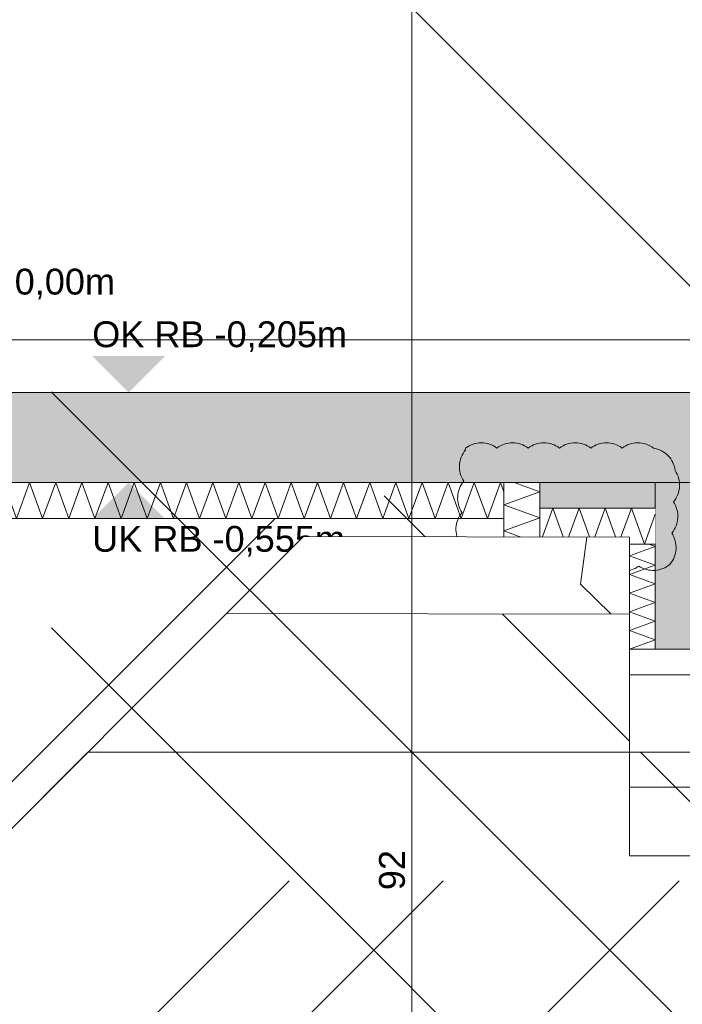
# Model space of a CAD drawing. Header units: metres. Extents: x -3716 to 31, y -1854 to 706.
# Tile 165 of 207: x -663 to -630, y -254 to -206. Entities that reach past the tile are written whole.
import ezdxf

# ---------------------------------------------------------------- set-up
doc = ezdxf.new("R2010")
doc.units = ezdxf.units.M
doc.header["$LTSCALE"] = 1.25
doc.header["$PDMODE"] = 1
doc.header["$PDSIZE"] = -2
doc.linetypes.add('ISO-03 Gestrichelt mit Abstand-3', pattern=[1.524, 0.6096, -0.9144])
doc.layers.get('0').update_dxf_attribs({"lineweight": 25})
for name, color, linetype, lineweight, true_color in [('00 -Bauelemente -Dämmung innen', 7, 'Continuous', 9, 0xff7fe6), ('30 -35 Decken- 0 Decken', 7, 'Continuous', 35, 0x00ee00), ('70 -76 Bemaßung- 2 Allgemein', 7, 'Continuous', 5, 0x6666cc), ('70 -77 Revision- 2 Wolken', 7, 'Continuous', 18, 0x944cff)]:
    doc.layers.add(name, color=color, linetype=linetype, lineweight=lineweight, true_color=true_color)
doc.layers.add('Keine', color=7, linetype='Continuous', lineweight=9)
doc.styles.add('Arial', font='arial.ttf')
doc.dimstyles.new('SIA_DIN1356', dxfattribs={"dimtxt": 1.258608, "dimasz": 2.80603, "dimexe": 2.5, "dimexo": 3.75, "dimgap": 0.625, "dimtad": 1, "dimdec": 3, "dimtxsty": 'Arial', "dimblk": 'VW_SLASH-1', "dimblk1": 'VW_SLASH-1', "dimblk2": 'VW_SLASH-1', "dimcen": 0, "dimdle": 2.5, "dimadec": 3, "dimazin": 0, "dimtfac": 1, "dimtdec": 3, "dimtix": 1, "dimtmove": 0, "dimatfit": 0, "dimldrblk": 'VW_FILLEDARROW-1', "dimfxl": 1, "dimfrac": 2, "dimtolj": 1, "dimarcsym": 0})
pattern_1 = [(-135, (0, 0), (0.883883, -0.883883), [2.12132, -1.414214])]
pattern_2 = [(19.983, (0, 0), (3.0513, -2.96883), [0.19305, -3.66798]), (-13.8697, (0.1815, 0.066), (3.0513, -2.96883), [0.34402, -6.53646]), (-44.215, (0.5155, -0.0165), (-0.57727, -4.2883), [0.21286, -4.0444]), (-97.667, (0.668, -0.165), (-3.62857, -1.31948), [0.21635, -4.11064]), (-160.017, (0.639, -0.3794), (-6.67987, 1.64935), [0.19305, -3.66798]), (166.1303, (0.4577, -0.4453), (-9.73117, 4.61818), [0.34402, -6.53646]), (135.785, (0.1237, -0.363), (0.57727, 4.2883), [0.21286, -4.0444]), (82.333, (-0.029, -0.2145), (3.62857, 1.31948), [0.21635, -4.11064]), (-110.556, (-1.1957, 1.773), (4.232, -2.40967), [0.17615, -4.14553]), (-67.195, (-1.2576, 1.608), (4.232, -2.40967), [0.28547, -6.7182]), (-29.657, (-1.147, 1.345), (5.74945, 1.63685), [0.1985, -4.67145]), (15.891, (-0.9746, 1.2468), (1.51744, 4.04652), [0.24366, -5.73426]), (69.444, (-0.74, 1.3135), (-4.232, 2.40967), [0.17615, -4.14553]), (112.805, (-0.6783, 1.4784), (-1.51744, -4.04652), [0.28547, -6.7182]), (150.343, (-0.789, 1.7415), (-1.51744, -4.0465), [0.1985, -4.67145]), (-164.109, (-0.9614, 1.8398), (-4.232, 2.40967), [0.24366, -5.73426]), (-136.779, (0.742, -1.897), (2.8039, -7.0097), [0.1879, -9.2051]), (-68.199, (0.605, -2.025), (9.6487, -0.5773), [0.151, -7.3987]), (-3.424, (0.6614, -2.166), (6.8448, 6.4325), [0.1933, -9.4726]), (43.221, (0.8544, -2.177), (-2.8039, 7.0097), [0.1879, -9.2051]), (111.801, (0.991, -2.0485), (-9.6487, 0.5773), [0.151, -7.3987]), (176.576, (0.935, -1.908), (-6.8448, -6.4325), [0.1933, -9.4726]), (142.046, (-1.1546, -1.1546), (-0.65974, -4.0409), [0.26147, -4.9679]), (80.727, (-1.3606, -0.994), (-4.7831, -0.82468), [0.20472, -3.8897]), (41.795, (-1.3278, -0.7917), (-4.78312, -0.82468), [0.36503, -6.93556]), (9.782, (-1.0555, -0.5485), (-4.12338, 3.21623), [0.2427, -4.611]), (-37.954, (-0.8165, -0.5072), (0.65974, 4.0409), [0.26147, -4.9679]), (-99.273, (-0.6102, -0.668), (5.44286, 4.8656), [0.40944, -3.68497]), (-170.218, (-0.6763, -1.072), (4.12338, -3.21623), [0.48537, -4.36832])]

# ---------------------------------------------------------------- blocks, each defined once
blk = doc.blocks.new('Gruppe-986')
at = {"color": 255, "linetype": 'Continuous', "lineweight": 5}
blk.add_wipeout([(-28.821, 35.8762), (-26.511, 35.8762), (-26.511, 36.0162), (-29.021, 36.0162)], dxfattribs=at).dxf.layer = '00 -Bauelemente -Dämmung innen'
blk = doc.blocks.new('Gruppe-987')
at = {"layer": '00 -Bauelemente -Dämmung innen', "color": 7, "transparency": 33554687, "flags": 128}
for points in [[(-28.9804, 35.9878), (-28.97, 36.0162), (-28.9526, 35.9683)], [(-26.511, 35.98), (-26.5242, 36.0162), (-26.5751, 35.8762), (-26.6261, 36.0162), (-26.677, 35.8762), (-26.728, 36.0162), (-26.7789, 35.8762), (-26.8299, 36.0162), (-26.8809, 35.8762), (-26.9318, 36.0162), (-26.9828, 35.8762), (-27.0337, 36.0162), (-27.0847, 35.8762), (-27.1356, 36.0162), (-27.1866, 35.8762), (-27.2375, 36.0162), (-27.2885, 35.8762), (-27.3395, 36.0162), (-27.3904, 35.8762), (-27.4414, 36.0162), (-27.4923, 35.8762), (-27.5433, 36.0162), (-27.5942, 35.8762), (-27.6452, 36.0162), (-27.6961, 35.8762), (-27.7471, 36.0162), (-27.7981, 35.8762), (-27.849, 36.0162), (-27.9, 35.8762), (-27.9509, 36.0162), (-28.0019, 35.8762), (-28.0528, 36.0162), (-28.1038, 35.8762), (-28.1548, 36.0162), (-28.2057, 35.8762), (-28.2567, 36.0162), (-28.3076, 35.8762), (-28.3586, 36.0162), (-28.4095, 35.8762), (-28.4605, 36.0162), (-28.5114, 35.8762), (-28.5624, 36.0162), (-28.6134, 35.8762), (-28.6643, 36.0162), (-28.7153, 35.8762), (-28.7662, 36.0162), (-28.8172, 35.8762), (-28.8681, 36.0162), (-28.8992, 35.9309)]]:
    blk.add_lwpolyline(points, dxfattribs=at)
blk = doc.blocks.new('Gruppe-988')
at = {"layer": '00 -Bauelemente -Dämmung innen', "color": 7, "linetype": 'Continuous', "lineweight": 9, "transparency": 33554687}
blk.add_line((-26.511, 36.0162), (-29.021, 36.0162), dxfattribs=at)
blk = doc.blocks.new('Gruppe-989')
at = {"layer": '00 -Bauelemente -Dämmung innen', "color": 7, "linetype": 'Continuous', "lineweight": 9, "transparency": 33554687}
blk.add_line((-28.821, 35.8762), (-26.511, 35.8762), dxfattribs=at)
blk = doc.blocks.new('Gruppe-990')
at = {"layer": '00 -Bauelemente -Dämmung innen', "color": 7, "transparency": 33554687}
for name in ['Gruppe-988', 'Gruppe-989']:
    blk.add_blockref(name, (0, 0), dxfattribs=at)
blk = doc.blocks.new('Gruppe-991')
at = {"layer": '00 -Bauelemente -Dämmung innen', "color": 7}
blk.add_blockref('Gruppe-986', (0, 0), dxfattribs=at)
at = {"layer": '00 -Bauelemente -Dämmung innen', "color": 7, "transparency": 33554687}
for name in ['Gruppe-990', 'Gruppe-987']:
    blk.add_blockref(name, (0, 0), dxfattribs=at)
blk = doc.blocks.new('Gruppe-992')
at = {"layer": '00 -Bauelemente -Dämmung innen', "color": 7, "transparency": 33554687}
blk.add_blockref('Gruppe-991', (0, 0), dxfattribs=at)
at = {"layer": '00 -Bauelemente -Dämmung innen', "color": 0, "flags": 1}
for tag in ['IFC_UUID', 'instanceID', 'prm0_name', 'prm0_type', 'prm0_value', 'prm1_name', 'prm1_type', 'prm1_value', 'prm2_name', 'prm2_type', 'prm2_value', 'prm3_name', 'prm3_type', 'prm3_value', 'prm4_name', 'prm4_type', 'prm4_value', 'prm5_name', 'prm5_type', 'prm5_value', 'prm6_name', 'prm6_type', 'prm6_value']:
    blk.add_attdef(tag, (-29.021, 35.8762), '', height=0.00018, dxfattribs=at)
blk = doc.blocks.new('Gruppe-1033')
at = {"color": 255, "linetype": 'Continuous', "lineweight": 5}
blk.add_wipeout([(-26.021, 35.3662), (-26.021, 35.8757), (-25.921, 35.8757), (-25.921, 35.3662)], dxfattribs=at).dxf.layer = '00 -Bauelemente -Dämmung innen'
blk = doc.blocks.new('Gruppe-1034')
at = {"layer": '00 -Bauelemente -Dämmung innen', "color": 7, "linetype": 'Continuous', "lineweight": 9, "transparency": 33554687, "flags": 128}
blk.add_lwpolyline([(-26.021, 35.3662), (-25.921, 35.4026), (-26.021, 35.439), (-25.921, 35.4754), (-26.021, 35.5118), (-25.921, 35.5482), (-26.021, 35.5846), (-25.921, 35.621), (-26.021, 35.6574), (-25.921, 35.6938), (-26.021, 35.7302), (-25.921, 35.7666), (-26.021, 35.803), (-25.921, 35.8394), (-26.021, 35.8757)], dxfattribs=at)
blk = doc.blocks.new('Gruppe-1035')
at = {"layer": '00 -Bauelemente -Dämmung innen', "color": 7, "linetype": 'Continuous', "lineweight": 9, "transparency": 33554687}
blk.add_line((-25.921, 35.3662), (-26.021, 35.3662), dxfattribs=at)
blk = doc.blocks.new('Gruppe-1036')
at = {"layer": '00 -Bauelemente -Dämmung innen', "color": 7, "linetype": 'Continuous', "lineweight": 9, "transparency": 33554687}
blk.add_line((-26.021, 35.8757), (-25.921, 35.8757), dxfattribs=at)
blk = doc.blocks.new('Gruppe-1037')
at = {"color": 7, "transparency": 33554687}
for name in ['Gruppe-1036', 'Gruppe-1035']:
    blk.add_blockref(name, (0, 0), dxfattribs=at)
blk = doc.blocks.new('Gruppe-1038')
at = {"layer": '00 -Bauelemente -Dämmung innen', "color": 7, "linetype": 'Continuous', "lineweight": 9, "transparency": 33554687}
blk.add_line((-25.921, 35.8757), (-25.921, 35.3662), dxfattribs=at)
blk = doc.blocks.new('Gruppe-1039')
at = {"layer": '00 -Bauelemente -Dämmung innen', "color": 7, "linetype": 'Continuous', "lineweight": 9, "transparency": 33554687}
blk.add_line((-26.021, 35.3662), (-26.021, 35.8757), dxfattribs=at)
blk = doc.blocks.new('Gruppe-1040')
at = {"color": 7, "transparency": 33554687}
for name in ['Gruppe-1039', 'Gruppe-1038']:
    blk.add_blockref(name, (0, 0), dxfattribs=at)
blk = doc.blocks.new('Gruppe-1041')
at = {"layer": '00 -Bauelemente -Dämmung innen', "color": 7}
blk.add_blockref('Gruppe-1033', (0, 0), dxfattribs=at)
at = {"color": 7, "transparency": 33554687}
for name in ['Gruppe-1037', 'Gruppe-1040']:
    blk.add_blockref(name, (0, 0), dxfattribs=at)
at = {"layer": '00 -Bauelemente -Dämmung innen', "color": 7, "transparency": 33554687}
blk.add_blockref('Gruppe-1034', (0, 0), dxfattribs=at)
blk = doc.blocks.new('Gruppe-1042')
at = {"layer": '00 -Bauelemente -Dämmung innen', "color": 7, "transparency": 33554687}
blk.add_blockref('Gruppe-1041', (0, 0), dxfattribs=at)
at = {"layer": '00 -Bauelemente -Dämmung innen', "color": 0, "flags": 1}
for tag in ['IFC_UUID', 'instanceID', 'prm0_name', 'prm0_type', 'prm0_value', 'prm1_name', 'prm1_type', 'prm1_value', 'prm2_name', 'prm2_type', 'prm2_value', 'prm3_name', 'prm3_type', 'prm3_value', 'prm4_name', 'prm4_type', 'prm4_value', 'prm5_name', 'prm5_type', 'prm5_value', 'prm6_name', 'prm6_type', 'prm6_value']:
    blk.add_attdef(tag, (-26.021, 35.3662), '', height=0.00018, dxfattribs=at)
blk = doc.blocks.new('Gruppe-1043')
at = {"color": 255, "linetype": 'Continuous', "lineweight": 5}
blk.add_wipeout([(-26.371, 35.7762), (-25.921, 35.7762), (-25.921, 35.9162), (-26.371, 35.9162)], dxfattribs=at).dxf.layer = '00 -Bauelemente -Dämmung innen'
blk = doc.blocks.new('Gruppe-1044')
at = {"layer": '00 -Bauelemente -Dämmung innen', "color": 7, "transparency": 33554687, "flags": 128}
blk.add_lwpolyline([(-26.371, 35.7762), (-26.32, 35.9162), (-26.2691, 35.7762), (-26.2181, 35.9162), (-26.1672, 35.7762), (-26.1162, 35.9162), (-26.0653, 35.7762), (-26.0143, 35.9162), (-25.9634, 35.7762), (-25.921, 35.8926)], dxfattribs=at)
blk = doc.blocks.new('Gruppe-1045')
at = {"layer": '00 -Bauelemente -Dämmung innen', "color": 7, "linetype": 'Continuous', "lineweight": 9, "transparency": 33554687}
blk.add_line((-25.921, 35.9162), (-26.371, 35.9162), dxfattribs=at)
blk = doc.blocks.new('Gruppe-1046')
at = {"layer": '00 -Bauelemente -Dämmung innen', "color": 7, "linetype": 'Continuous', "lineweight": 9, "transparency": 33554687}
blk.add_line((-26.371, 35.7762), (-25.921, 35.7762), dxfattribs=at)
blk = doc.blocks.new('Gruppe-1047')
at = {"layer": '00 -Bauelemente -Dämmung innen', "color": 7, "transparency": 33554687}
for name in ['Gruppe-1045', 'Gruppe-1046']:
    blk.add_blockref(name, (0, 0), dxfattribs=at)
blk = doc.blocks.new('Gruppe-1048')
at = {"layer": '00 -Bauelemente -Dämmung innen', "color": 7}
blk.add_blockref('Gruppe-1043', (0, 0), dxfattribs=at)
at = {"layer": '00 -Bauelemente -Dämmung innen', "color": 7, "transparency": 33554687}
for name in ['Gruppe-1044', 'Gruppe-1047']:
    blk.add_blockref(name, (0, 0), dxfattribs=at)
blk = doc.blocks.new('Gruppe-1049')
at = {"layer": '00 -Bauelemente -Dämmung innen', "color": 7, "transparency": 33554687}
blk.add_blockref('Gruppe-1048', (0, 0), dxfattribs=at)
at = {"layer": '00 -Bauelemente -Dämmung innen', "color": 0, "flags": 1}
for tag in ['IFC_UUID', 'instanceID', 'prm0_name', 'prm0_type', 'prm0_value', 'prm1_name', 'prm1_type', 'prm1_value', 'prm2_name', 'prm2_type', 'prm2_value', 'prm3_name', 'prm3_type', 'prm3_value', 'prm4_name', 'prm4_type', 'prm4_value', 'prm5_name', 'prm5_type', 'prm5_value', 'prm6_name', 'prm6_type', 'prm6_value']:
    blk.add_attdef(tag, (-26.371, 35.7762), '', height=0.00018, dxfattribs=at)
blk = doc.blocks.new('Gruppe-1050')
at = {"color": 255, "linetype": 'Continuous', "lineweight": 5}
blk.add_wipeout([(-26.371, 35.7762), (-26.371, 36.0162), (-26.511, 36.0162), (-26.511, 35.7762)], dxfattribs=at).dxf.layer = '00 -Bauelemente -Dämmung innen'
blk = doc.blocks.new('Gruppe-1051')
at = {"layer": '00 -Bauelemente -Dämmung innen', "color": 7, "transparency": 33554687, "flags": 128}
blk.add_lwpolyline([(-26.371, 35.7762), (-26.511, 35.8271), (-26.371, 35.8781), (-26.511, 35.9291), (-26.371, 35.98), (-26.4704, 36.0162)], dxfattribs=at)
blk = doc.blocks.new('Gruppe-1052')
at = {"layer": '00 -Bauelemente -Dämmung innen', "color": 7, "linetype": 'Continuous', "lineweight": 9, "transparency": 33554687}
blk.add_line((-26.511, 35.7762), (-26.371, 35.7762), dxfattribs=at)
blk = doc.blocks.new('Gruppe-1053')
at = {"layer": '00 -Bauelemente -Dämmung innen', "color": 7, "linetype": 'Continuous', "lineweight": 9, "transparency": 33554687}
blk.add_line((-26.371, 36.0162), (-26.511, 36.0162), dxfattribs=at)
blk = doc.blocks.new('Gruppe-1054')
at = {"layer": '00 -Bauelemente -Dämmung innen', "color": 7, "transparency": 33554687}
for name in ['Gruppe-1053', 'Gruppe-1052']:
    blk.add_blockref(name, (0, 0), dxfattribs=at)
blk = doc.blocks.new('Gruppe-1055')
at = {"layer": '00 -Bauelemente -Dämmung innen', "color": 7, "linetype": 'Continuous', "lineweight": 9, "transparency": 33554687}
blk.add_line((-26.511, 36.0162), (-26.511, 35.7762), dxfattribs=at)
blk = doc.blocks.new('Gruppe-1056')
at = {"layer": '00 -Bauelemente -Dämmung innen', "color": 7, "linetype": 'Continuous', "lineweight": 9, "transparency": 33554687}
blk.add_line((-26.371, 35.7762), (-26.371, 36.0162), dxfattribs=at)
blk = doc.blocks.new('Gruppe-1057')
at = {"layer": '00 -Bauelemente -Dämmung innen', "color": 7, "transparency": 33554687}
for name in ['Gruppe-1055', 'Gruppe-1056']:
    blk.add_blockref(name, (0, 0), dxfattribs=at)
blk = doc.blocks.new('Gruppe-1058')
at = {"layer": '00 -Bauelemente -Dämmung innen', "color": 7}
blk.add_blockref('Gruppe-1050', (0, 0), dxfattribs=at)
at = {"layer": '00 -Bauelemente -Dämmung innen', "color": 7, "transparency": 33554687}
for name in ['Gruppe-1051', 'Gruppe-1054', 'Gruppe-1057']:
    blk.add_blockref(name, (0, 0), dxfattribs=at)
blk = doc.blocks.new('Gruppe-1059')
at = {"layer": '00 -Bauelemente -Dämmung innen', "color": 7, "transparency": 33554687}
blk.add_blockref('Gruppe-1058', (0, 0), dxfattribs=at)
at = {"layer": '00 -Bauelemente -Dämmung innen', "color": 0, "flags": 1}
for tag in ['IFC_UUID', 'instanceID', 'prm0_name', 'prm0_type', 'prm0_value', 'prm1_name', 'prm1_type', 'prm1_value', 'prm2_name', 'prm2_type', 'prm2_value', 'prm3_name', 'prm3_type', 'prm3_value', 'prm4_name', 'prm4_type', 'prm4_value', 'prm5_name', 'prm5_type', 'prm5_value', 'prm6_name', 'prm6_type', 'prm6_value']:
    blk.add_attdef(tag, (-26.511, 35.7762), '', height=0.00018, dxfattribs=at)
blk = doc.blocks.new('VW_SLASH-1')
at = {"color": 0, "linetype": 'ByBlock', "lineweight": -2, "transparency": 16777216}
blk.add_line((0.8909, 0), (-1, 0), dxfattribs=at)
at = {"color": 0, "lineweight": 20, "transparency": 16777216, "flags": 128}
blk.add_lwpolyline([(0.5001, 0.5001), (-0.5001, -0.5001)], dxfattribs=at)
blk = doc.blocks.new('*D1485')
at = {"layer": '30 -35 Decken- 0 Decken', "color": 0, "linetype": 'Continuous', "lineweight": -2}
for p, q in [((-25.5745, 39.3772), (-25.5745, 42.1833)), ((-25.5745, 34.5612), (-25.5745, 36.5712)), ((-22.0993, 36.5712), (-23.0745, 36.5712)), ((-22.0993, 34.5612), (-23.0745, 34.5612)), ((-25.5745, 31.7552), (-25.5745, 28.9491))]:
    blk.add_line(p, q, dxfattribs=at)
at = {"layer": 'Defpoints', "color": 0}
for p in [(-25.8493, 36.5712), (-25.5745, 36.5712), (-25.8493, 34.5612)]:
    blk.add_point(p, dxfattribs=at)
at = {"layer": '30 -35 Decken- 0 Decken', "color": 0, "lineweight": -2, "xscale": 2.8060302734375, "yscale": 2.8060302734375, "zscale": 2.8060302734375}
for p, rotation in [((-25.5745, 36.5712), 270), ((-25.5745, 34.5612), 90)]:
    blk.add_blockref('VW_SLASH-1', p, dxfattribs=dict(at, rotation=rotation))
at = {"layer": '30 -35 Decken- 0 Decken', "color": 0, "lineweight": 9, "insert": (-25.6599, 35.5662), "char_height": 0.10069, "attachment_point": 5, "rotation": 90, "style": 'Arial'}
blk.add_mtext('\\A1;2,01', dxfattribs=at)
blk = doc.blocks.new('VW_FILLEDARROW-1')
at = {"linetype": 'Continuous', "lineweight": 0, "transparency": 16777216}
blk.add_hatch(color=0, dxfattribs=at).paths.add_polyline_path([(-1.4144, 0.379), (0, 0), (-1.4144, -0.379)])
at = {"color": 0, "lineweight": 5, "transparency": 16777216, "flags": 128}
blk.add_lwpolyline([(-1.4144, 0.379), (0, 0), (-1.4144, -0.379)], close=True, dxfattribs=at)
blk = doc.blocks.new('Gruppe-1106')
at = {"layer": '70 -77 Revision- 2 Wolken', "transparency": 33554687, "flags": 128}
blk.add_lwpolyline([(-26.66, 36.15, -0.162278), (-26.599, 36.1703, -0.162278), (-26.5381, 36.15, -0.162278), (-26.4771, 36.1703, -0.162278), (-26.4162, 36.15, -0.162278), (-26.3552, 36.1703, -0.162278), (-26.2942, 36.15, -0.162278), (-26.2333, 36.1703, -0.162278), (-26.1723, 36.15, -0.162278), (-26.1114, 36.1703, -0.162278), (-26.0504, 36.15, -0.162278), (-25.9894, 36.1703, -0.162278), (-25.9285, 36.15, -0.162278), (-25.8715, 36.1204, -0.162278), (-25.8436, 36.0624, -0.162278), (-25.8267, 36.0004, -0.162278), (-25.8504, 35.9407, -0.162278), (-25.8335, 35.8787, -0.162278), (-25.8571, 35.819, -0.162278), (-25.8402, 35.757, -0.162278), (-25.8639, 35.6972, -0.162278), (-25.9236, 35.6735, -0.162278), (-25.9856, 35.6903, -0.162278), (-26.0466, 35.67, -0.162278), (-26.1075, 35.6903, -0.162278), (-26.1685, 35.67, -0.162278), (-26.2294, 35.6904, -0.162278), (-26.2904, 35.6701, -0.162278), (-26.3514, 35.6904, -0.162278), (-26.4123, 35.6701, -0.162278), (-26.4733, 35.6905, -0.162278), (-26.5342, 35.6702, -0.162278), (-26.5952, 35.6905, -0.162278), (-26.6525, 35.7197, -0.162278), (-26.6808, 35.7774, -0.162278), (-26.6977, 35.8394, -0.162278), (-26.674, 35.8991, -0.162278), (-26.6909, 35.9611, -0.162278), (-26.6672, 36.0208, -0.162278), (-26.6841, 36.0828, -0.162278), (-26.6604, 36.1426, -0.162278), (-26.6614, 36.1464, -0.162278), (-26.66, 36.15)], format="xyb", close=True, dxfattribs=at)
blk = doc.blocks.new('Gruppe-1114')
at = {"color": 255, "linetype": 'Continuous', "lineweight": 9}
for points in [[(-27.291, 35.8062), (-26.021, 35.803), (-26.0218, 35.503), (-27.591, 35.5062)], [(-26.021, 35.2662), (-24.321, 35.2662), (-24.321, 34.9662), (-26.021, 34.9662)]]:
    blk.add_wipeout(points, dxfattribs=at).dxf.layer = '30 -35 Decken- 0 Decken'
at = {"layer": '30 -35 Decken- 0 Decken', "linetype": 'Continuous', "lineweight": 9}
h = blk.add_hatch(dxfattribs=at)
h.set_pattern_fill('Mörtel_Putz sehr fein SRF', style=0, pattern_type=2)
h.set_pattern_definition(pattern_2)
h.paths.add_polyline_path([(-27.291, 35.8062), (-26.021, 35.803), (-26.0218, 35.503), (-27.591, 35.5062)])
h = blk.add_hatch(dxfattribs=at)
h.set_pattern_fill('Mörtel_Putz sehr fein SRF', style=0, pattern_type=2)
h.set_pattern_definition(pattern_2)
h.paths.add_polyline_path([(-26.021, 35.2662), (-24.321, 35.2662), (-24.321, 34.9662), (-26.021, 34.9662)])
at = {"layer": '30 -35 Decken- 0 Decken', "color": 7, "linetype": 'Continuous', "lineweight": 9, "flags": 128}
for points in [[(-27.291, 35.8062), (-26.021, 35.803), (-26.0218, 35.503), (-27.591, 35.5062)], [(-26.021, 35.2662), (-24.321, 35.2662), (-24.321, 34.9662), (-26.021, 34.9662)]]:
    blk.add_lwpolyline(points, close=True, dxfattribs=at)
blk = doc.blocks.new('*D1520')
at = {"layer": '70 -76 Bemaßung- 2 Allgemein', "color": 0, "lineweight": -2}
for p, q in [((-31.557, 33.0612), (-47.66, 33.0612)), ((-50.466, 30.2962), (-50.466, 30.5612)), ((-28.751, 30.2962), (-28.751, 30.5612))]:
    blk.add_line(p, q, dxfattribs=at)
at = {"layer": 'Defpoints', "color": 0}
for p in [(-50.466, 34.0462), (-28.751, 34.0462), (-50.466, 33.0612)]:
    blk.add_point(p, dxfattribs=at)
at = {"layer": '70 -76 Bemaßung- 2 Allgemein', "color": 0, "lineweight": -2, "xscale": 2.8060302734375, "yscale": 2.8060302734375, "zscale": 2.8060302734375, "rotation": 180}
blk.add_blockref('VW_SLASH-1', (-50.466, 33.0612), dxfattribs=at)
at = {"layer": '70 -76 Bemaßung- 2 Allgemein', "color": 0, "lineweight": -2, "xscale": 2.8060302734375, "yscale": 2.8060302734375, "zscale": 2.8060302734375}
blk.add_blockref('VW_SLASH-1', (-28.751, 33.0612), dxfattribs=at)
at = {"layer": '70 -76 Bemaßung- 2 Allgemein', "color": 0, "insert": (-39.6085, 33.1634), "char_height": 0.100689, "attachment_point": 5, "style": 'Arial'}
blk.add_mtext('\\A1;21,71\\S5^ ;', dxfattribs=at)
blk = doc.blocks.new('*D1521')
at = {"layer": '70 -76 Bemaßung- 2 Allgemein', "color": 0, "lineweight": -2}
for p, q in [((-31.557, 33.0612), (-34.3631, 33.0612)), ((-28.151, 33.0612), (-28.751, 33.0612)), ((-25.345, 33.0612), (-22.5389, 33.0612)), ((-28.751, 30.2962), (-28.751, 30.5612)), ((-28.151, 30.2962), (-28.151, 30.5612))]:
    blk.add_line(p, q, dxfattribs=at)
at = {"layer": 'Defpoints', "color": 0}
for p in [(-28.751, 34.0462), (-28.151, 34.0462), (-28.751, 33.0612)]:
    blk.add_point(p, dxfattribs=at)
at = {"layer": '70 -76 Bemaßung- 2 Allgemein', "color": 0, "lineweight": -2, "xscale": 2.8060302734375, "yscale": 2.8060302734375, "zscale": 2.8060302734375}
blk.add_blockref('VW_SLASH-1', (-28.751, 33.0612), dxfattribs=at)
at = {"layer": '70 -76 Bemaßung- 2 Allgemein', "color": 0, "lineweight": -2, "xscale": 2.8060302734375, "yscale": 2.8060302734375, "zscale": 2.8060302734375, "rotation": 180}
blk.add_blockref('VW_SLASH-1', (-28.151, 33.0612), dxfattribs=at)
at = {"layer": '70 -76 Bemaßung- 2 Allgemein', "color": 0, "insert": (-28.451, 33.1376), "char_height": 0.10069, "attachment_point": 5, "style": 'Arial'}
blk.add_mtext('\\A1;60', dxfattribs=at)
blk = doc.blocks.new('*D1522')
at = {"layer": '70 -76 Bemaßung- 2 Allgemein', "color": 0, "lineweight": -2}
for p, q in [((-30.957, 33.0612), (-33.7631, 33.0612)), ((-27.231, 33.0612), (-28.151, 33.0612)), ((-24.425, 33.0612), (-21.6189, 33.0612)), ((-27.231, 31.2162), (-27.231, 30.5612)), ((-28.151, 30.2962), (-28.151, 30.5612))]:
    blk.add_line(p, q, dxfattribs=at)
at = {"layer": 'Defpoints', "color": 0}
for p in [(-27.231, 34.9662), (-28.151, 34.0462), (-28.151, 33.0612)]:
    blk.add_point(p, dxfattribs=at)
at = {"layer": '70 -76 Bemaßung- 2 Allgemein', "color": 0, "lineweight": -2, "xscale": 2.8060302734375, "yscale": 2.8060302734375, "zscale": 2.8060302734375}
blk.add_blockref('VW_SLASH-1', (-28.151, 33.0612), dxfattribs=at)
at = {"layer": '70 -76 Bemaßung- 2 Allgemein', "color": 0, "lineweight": -2, "xscale": 2.8060302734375, "yscale": 2.8060302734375, "zscale": 2.8060302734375, "rotation": 180}
blk.add_blockref('VW_SLASH-1', (-27.231, 33.0612), dxfattribs=at)
at = {"layer": '70 -76 Bemaßung- 2 Allgemein', "color": 0, "insert": (-27.691, 33.1376), "char_height": 0.10069, "attachment_point": 5, "style": 'Arial'}
blk.add_mtext('\\A1;92', dxfattribs=at)
blk = doc.blocks.new('*D1523')
at = {"layer": '70 -76 Bemaßung- 2 Allgemein', "color": 0, "lineweight": -2}
for p, q in [((-8.527, 33.0612), (-24.425, 33.0612)), ((-27.231, 31.2162), (-27.231, 30.5612)), ((-5.721, 31.2162), (-5.721, 30.5612))]:
    blk.add_line(p, q, dxfattribs=at)
at = {"layer": 'Defpoints', "color": 0}
for p in [(-27.231, 34.9662), (-5.721, 34.9662), (-27.231, 33.0612)]:
    blk.add_point(p, dxfattribs=at)
at = {"layer": '70 -76 Bemaßung- 2 Allgemein', "color": 0, "lineweight": -2, "xscale": 2.8060302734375, "yscale": 2.8060302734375, "zscale": 2.8060302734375, "rotation": 180}
blk.add_blockref('VW_SLASH-1', (-27.231, 33.0612), dxfattribs=at)
at = {"layer": '70 -76 Bemaßung- 2 Allgemein', "color": 0, "lineweight": -2, "xscale": 2.8060302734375, "yscale": 2.8060302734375, "zscale": 2.8060302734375}
blk.add_blockref('VW_SLASH-1', (-5.721, 33.0612), dxfattribs=at)
at = {"layer": '70 -76 Bemaßung- 2 Allgemein', "color": 0, "insert": (-16.476, 33.1467), "char_height": 0.10069, "attachment_point": 5, "style": 'Arial'}
blk.add_mtext('\\A1;21,51', dxfattribs=at)
blk = doc.blocks.new('*D1531')
at = {"layer": '70 -76 Bemaßung- 2 Allgemein', "color": 0, "lineweight": -2}
for p, q in [((-26.87, 37.7722), (-26.87, 40.5783)), ((-26.87, 34.0462), (-26.87, 34.9662)), ((-23.481, 34.9662), (-24.37, 34.9662)), ((-24.401, 34.0462), (-24.37, 34.0462)), ((-26.87, 31.2402), (-26.87, 28.4341))]:
    blk.add_line(p, q, dxfattribs=at)
at = {"layer": 'Defpoints', "color": 0}
for p in [(-27.231, 34.9662), (-26.87, 34.9662), (-28.151, 34.0462)]:
    blk.add_point(p, dxfattribs=at)
at = {"layer": '70 -76 Bemaßung- 2 Allgemein', "color": 0, "lineweight": -2, "xscale": 2.8060302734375, "yscale": 2.8060302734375, "zscale": 2.8060302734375}
for p, rotation in [((-26.87, 34.9662), 270), ((-26.87, 34.0462), 90)]:
    blk.add_blockref('VW_SLASH-1', p, dxfattribs=dict(at, rotation=rotation))
at = {"layer": '70 -76 Bemaßung- 2 Allgemein', "color": 0, "insert": (-26.9464, 34.5062), "char_height": 0.10069, "attachment_point": 5, "rotation": 90, "style": 'Arial'}
blk.add_mtext('\\A1;92', dxfattribs=at)
blk = doc.blocks.new('Gruppe-1105')
at = {"layer": '30 -35 Decken- 0 Decken', "color": 7, "insert": (-29.08476524, 36.84871629), "char_height": 0.1006886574, "attachment_point": 1, "line_spacing_factor": 0.970891, "style": 'Arial'}
blk.add_mtext('OK FFB = 0,00m', dxfattribs=at)
at = {"color": 255, "linetype": 'Continuous', "lineweight": 9}
for points in [[(-25.22099996, 36.57119107), (-29.42099996, 36.57119107), (-29.42099996, 36.36619107), (-25.22099996, 36.36619107)], [(-26.02099996, 35.36619107), (-24.32099996, 35.36619107), (-24.32099996, 35.26619107), (-26.02099996, 35.26619107)]]:
    blk.add_wipeout(points, dxfattribs=at).dxf.layer = '30 -35 Decken- 0 Decken'
at = {"layer": '30 -35 Decken- 0 Decken', "linetype": 'Continuous', "lineweight": 9}
h = blk.add_hatch(dxfattribs=at)
h.set_pattern_fill('5_Beton unbewehrt', style=0, pattern_type=2)
h.set_pattern_definition(pattern_1)
h.paths.add_polyline_path([(-26.02099996, 35.36619107), (-24.32099996, 35.36619107), (-24.32099996, 35.26619107), (-26.02099996, 35.26619107)])
at = {"layer": '30 -35 Decken- 0 Decken', "color": 7, "linetype": 'Continuous', "lineweight": 9, "flags": 128}
for points in [[(-25.22099996, 36.57119107), (-29.42099996, 36.57119107), (-29.42099996, 36.36619107), (-25.22099996, 36.36619107)], [(-26.02099996, 35.36619107), (-24.32099996, 35.36619107), (-24.32099996, 35.26619107), (-26.02099996, 35.26619107)]]:
    blk.add_lwpolyline(points, close=True, dxfattribs=at)
at = {"layer": '30 -35 Decken- 0 Decken', "color": 7, "linetype": 'Continuous', "lineweight": 9}
blk.add_solid([(-27.97243573, 36.36619107), (-28.11470006, 36.50845541), (-27.83017139, 36.50845541)], dxfattribs=at)
at = {"layer": '30 -35 Decken- 0 Decken', "color": 7, "insert": (-28.11470006, 36.64371629), "char_height": 0.1006886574, "attachment_point": 1, "line_spacing_factor": 0.970891, "style": 'Arial'}
blk.add_mtext('OK RB -0,205m', dxfattribs=at)
at = {"color": 255, "linetype": 'Continuous', "lineweight": 9}
blk.add_wipeout([(-27.01499491, 35.70619107), (-26.02099996, 35.70619107), (-26.02099996, 35.77619107), (-26.51099996, 35.77619107), (-26.51099996, 35.87619107), (-28.82099996, 35.87619107), (-28.82099996, 34.41619107), (-50.39599996, 34.41619107), (-50.39599996, 36.01619107), (-55.97099996, 36.01619107), (-55.97099996, 35.94619107), (-52.06599996, 35.94619107), (-50.46599996, 34.34619107), (-28.75099996, 34.34619107), (-27.39099996, 35.70619107)], dxfattribs=at).dxf.layer = '30 -35 Decken- 0 Decken'
at = {"layer": '30 -35 Decken- 0 Decken', "linetype": 'Continuous', "lineweight": 9}
h = blk.add_hatch(dxfattribs=at)
h.set_pattern_fill('5_Beton unbewehrt', style=0, pattern_type=2)
h.set_pattern_definition(pattern_1)
h.paths.add_polyline_path([(-27.01499491, 35.70619107), (-26.02099996, 35.70619107), (-26.02099996, 35.77619107), (-26.51099996, 35.77619107), (-26.51099996, 35.87619107), (-28.82099996, 35.87619107), (-28.82099996, 34.41619107), (-50.39599996, 34.41619107), (-50.39599996, 36.01619107), (-55.97099996, 36.01619107), (-55.97099996, 35.94619107), (-52.06599996, 35.94619107), (-50.46599996, 34.34619107), (-28.75099996, 34.34619107), (-27.39099996, 35.70619107)])
at = {"layer": '30 -35 Decken- 0 Decken', "color": 7, "linetype": 'Continuous', "lineweight": 9, "flags": 128}
blk.add_lwpolyline([(-27.01499491, 35.70619107), (-26.02099996, 35.70619107), (-26.02099996, 35.77619107), (-26.51099996, 35.77619107), (-26.51099996, 35.87619107), (-28.82099996, 35.87619107), (-28.82099996, 34.41619107), (-50.39599996, 34.41619107), (-50.39599996, 36.01619107), (-55.97099996, 36.01619107), (-55.97099996, 35.94619107), (-52.06599996, 35.94619107), (-50.46599996, 34.34619107), (-28.75099996, 34.34619107), (-27.39099996, 35.70619107)], close=True, dxfattribs=at)
at = {"layer": '00 -Bauelemente -Dämmung innen', "color": 7}
blk.add_blockref('Gruppe-992', (0, 0), dxfattribs=at)
at = {"color": 255, "linetype": 'Continuous', "lineweight": 9}
blk.add_wipeout([(-167.72099996, 35.36619107), (-167.72099996, 36.01619107), (-165.69599318, 36.01619107), (-165.69599318, 35.91619107), (-164.29599996, 35.91619107), (-164.29599996, 35.07119107), (-164.62599996, 35.07119107), (-164.62599996, 34.07119107), (-161.56599996, 34.07119107), (-161.56599996, 35.07119107), (-161.89599996, 35.07119107), (-161.89599996, 36.11619107), (-160.82099996, 36.11619107), (-160.82099996, 35.36619107), (-159.62099996, 35.36619107), (-159.62099996, 36.11619107), (-153.72099996, 36.11619107), (-153.72099996, 35.36619107), (-151.52099996, 35.36619107), (-151.52099996, 36.11619107), (-146.12099996, 36.11619107), (-146.12099996, 35.36619107), (-143.92099996, 35.36619107), (-143.92099996, 36.11619107), (-138.52099996, 36.11619107), (-138.52099996, 35.36619107), (-136.32099996, 35.36619107), (-136.32099996, 36.11619107), (-130.92099996, 36.11619107), (-130.92099996, 35.36619107), (-128.72099996, 35.36619107), (-128.72099996, 36.11619107), (-123.32099996, 36.11619107), (-123.32099996, 35.36619107), (-121.12099996, 35.36619107), (-121.12099996, 36.11619107), (-115.72099996, 36.11619107), (-115.72099996, 35.36619107), (-113.52099996, 35.36619107), (-113.52099996, 36.11619107), (-108.12099996, 36.11619107), (-108.12099996, 35.36619107), (-105.92099996, 35.36619107), (-105.92099996, 36.11619107), (-101.74599996, 36.11619107), (-101.74599996, 35.07119107), (-102.09599996, 35.07119107), (-102.09599996, 34.07119107), (-98.82099996, 34.07119107), (-98.82099996, 36.11619107), (-94.92099996, 36.11619107), (-94.92099996, 35.36619107), (-93.72099996, 35.36619107), (-93.72099996, 36.11619107), (-92.67099996, 36.11619107), (-92.67099996, 35.36619107), (-89.67099996, 35.36619107), (-89.67099996, 36.11619107), (-84.42099996, 36.11619107), (-84.42099996, 35.36619107), (-80.75599996, 35.36619107), (-80.75599996, 36.11619107), (-76.34599996, 36.11619107), (-76.34599996, 36.01619107), (-75.42099996, 36.01619107), (-75.42099996, 35.36619107), (-73.92099996, 35.36619107), (-73.92099996, 36.01619107), (-68.62099996, 36.01619107), (-68.62099996, 35.36619107), (-64.22099996, 35.36619107), (-64.22099996, 36.01619107), (-60.37099996, 36.01619107), (-60.37099996, 35.36619107), (-55.97099996, 35.36619107), (-55.97099996, 36.01619107), (-50.19599996, 36.01619107), (-50.19599996, 34.55619107), (-29.02099996, 34.55619107), (-29.02099996, 36.01619107), (-26.37099996, 36.01619107), (-26.37099996, 35.91619107), (-25.92099996, 35.91619107), (-25.92099996, 35.36619107), (-24.42099996, 35.36619107), (-24.42099996, 36.11619107), (-24.97099996, 36.11619107), (-24.97099996, 36.36619107), (-29.42099996, 36.36619107), (-29.42099996, 35.15619107), (-49.79599996, 35.15619107), (-49.79599996, 36.36619107), (-99.54599996, 36.36619107), (-99.54599996, 35.07119107), (-101.34599996, 35.07119107), (-101.34599996, 36.36619107), (-162.29599996, 36.36619107), (-162.29599996, 35.07119107), (-163.89599996, 35.07119107), (-163.89599996, 36.36619107), (-168.02099996, 36.36619107), (-168.02099996, 35.36619107)], dxfattribs=at).dxf.layer = '30 -35 Decken- 0 Decken'
at = {"layer": '30 -35 Decken- 0 Decken', "linetype": 'Continuous', "lineweight": 9}
h = blk.add_hatch(dxfattribs=at)
h.set_pattern_fill('Stahlbeton1  SRF', style=0, pattern_type=2)
h.set_pattern_definition([(45, (0, 0), (0.07071068, -0.07071068), []), (45, (0.03536, -0.03536), (0.07071068, -0.07071068), [0.075, -0.05])])
h.paths.add_polyline_path([(-167.72099996, 35.36619107), (-167.72099996, 36.01619107), (-165.69599318, 36.01619107), (-165.69599318, 35.91619107), (-164.29599996, 35.91619107), (-164.29599996, 35.07119107), (-164.62599996, 35.07119107), (-164.62599996, 34.07119107), (-161.56599996, 34.07119107), (-161.56599996, 35.07119107), (-161.89599996, 35.07119107), (-161.89599996, 36.11619107), (-160.82099996, 36.11619107), (-160.82099996, 35.36619107), (-159.62099996, 35.36619107), (-159.62099996, 36.11619107), (-153.72099996, 36.11619107), (-153.72099996, 35.36619107), (-151.52099996, 35.36619107), (-151.52099996, 36.11619107), (-146.12099996, 36.11619107), (-146.12099996, 35.36619107), (-143.92099996, 35.36619107), (-143.92099996, 36.11619107), (-138.52099996, 36.11619107), (-138.52099996, 35.36619107), (-136.32099996, 35.36619107), (-136.32099996, 36.11619107), (-130.92099996, 36.11619107), (-130.92099996, 35.36619107), (-128.72099996, 35.36619107), (-128.72099996, 36.11619107), (-123.32099996, 36.11619107), (-123.32099996, 35.36619107), (-121.12099996, 35.36619107), (-121.12099996, 36.11619107), (-115.72099996, 36.11619107), (-115.72099996, 35.36619107), (-113.52099996, 35.36619107), (-113.52099996, 36.11619107), (-108.12099996, 36.11619107), (-108.12099996, 35.36619107), (-105.92099996, 35.36619107), (-105.92099996, 36.11619107), (-101.74599996, 36.11619107), (-101.74599996, 35.07119107), (-102.09599996, 35.07119107), (-102.09599996, 34.07119107), (-98.82099996, 34.07119107), (-98.82099996, 36.11619107), (-94.92099996, 36.11619107), (-94.92099996, 35.36619107), (-93.72099996, 35.36619107), (-93.72099996, 36.11619107), (-92.67099996, 36.11619107), (-92.67099996, 35.36619107), (-89.67099996, 35.36619107), (-89.67099996, 36.11619107), (-84.42099996, 36.11619107), (-84.42099996, 35.36619107), (-80.75599996, 35.36619107), (-80.75599996, 36.11619107), (-76.34599996, 36.11619107), (-76.34599996, 36.01619107), (-75.42099996, 36.01619107), (-75.42099996, 35.36619107), (-73.92099996, 35.36619107), (-73.92099996, 36.01619107), (-68.62099996, 36.01619107), (-68.62099996, 35.36619107), (-64.22099996, 35.36619107), (-64.22099996, 36.01619107), (-60.37099996, 36.01619107), (-60.37099996, 35.36619107), (-55.97099996, 35.36619107), (-55.97099996, 36.01619107), (-50.19599996, 36.01619107), (-50.19599996, 34.55619107), (-29.02099996, 34.55619107), (-29.02099996, 36.01619107), (-26.37099996, 36.01619107), (-26.37099996, 35.91619107), (-25.92099996, 35.91619107), (-25.92099996, 35.36619107), (-24.42099996, 35.36619107), (-24.42099996, 36.11619107), (-24.97099996, 36.11619107), (-24.97099996, 36.36619107), (-29.42099996, 36.36619107), (-29.42099996, 35.15619107), (-49.79599996, 35.15619107), (-49.79599996, 36.36619107), (-99.54599996, 36.36619107), (-99.54599996, 35.07119107), (-101.34599996, 35.07119107), (-101.34599996, 36.36619107), (-162.29599996, 36.36619107), (-162.29599996, 35.07119107), (-163.89599996, 35.07119107), (-163.89599996, 36.36619107), (-168.02099996, 36.36619107), (-168.02099996, 35.36619107)])
at = {"layer": '30 -35 Decken- 0 Decken', "color": 7, "linetype": 'ISO-03 Gestrichelt mit Abstand-3', "lineweight": 9}
for p, q in [((-26.02099996, 35.09785774), (-24.32099996, 35.09785774)), ((-26.02099996, 34.8295244), (-24.32099996, 34.8295244))]:
    blk.add_line(p, q, dxfattribs=at)
at = {"layer": '30 -35 Decken- 0 Decken', "color": 7, "linetype": 'Continuous', "lineweight": 9, "flags": 128}
blk.add_lwpolyline([(-55.97099996, 36.01619107), (-50.19599996, 36.01619107), (-50.19599996, 34.55619107), (-29.02099996, 34.55619107), (-29.02099996, 36.01619107), (-26.37099996, 36.01619107), (-26.37099996, 35.91619107), (-25.92099996, 35.91619107), (-25.92099996, 35.36619107), (-24.42099996, 35.36619107), (-24.42099996, 36.11619107), (-24.97099996, 36.11619107), (-24.97099996, 36.36619107), (-29.42099996, 36.36619107), (-29.42099996, 35.15619107), (-49.79599996, 35.15619107), (-49.79599996, 36.36619107), (-99.54599996, 36.36619107)], dxfattribs=at)
at = {"layer": '30 -35 Decken- 0 Decken', "color": 7, "linetype": 'ISO-03 Gestrichelt mit Abstand-3', "lineweight": 9, "flags": 128}
blk.add_lwpolyline([(-26.02099996, 35.26619107), (-24.32099996, 35.26619107), (-24.32099996, 34.56119107), (-26.02099996, 34.56119107)], close=True, dxfattribs=at)
at = {"layer": '30 -35 Decken- 0 Decken', "color": 7, "linetype": 'Continuous', "lineweight": 9}
blk.add_solid([(-27.97243573, 36.01619107), (-28.11470006, 35.87392674), (-27.83017139, 35.87392674)], dxfattribs=at)
at = {"layer": '30 -35 Decken- 0 Decken', "color": 7, "insert": (-28.11470006, 35.84690984), "char_height": 0.1006886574, "attachment_point": 1, "line_spacing_factor": 0.970891, "style": 'Arial'}
blk.add_mtext('UK RB -0,555m', dxfattribs=at)
at = {"layer": '00 -Bauelemente -Dämmung innen', "color": 7}
blk.add_blockref('Gruppe-1042', (0, 0), dxfattribs=at)
blk.add_blockref('Gruppe-1049', (0, 0), dxfattribs=at)
blk.add_blockref('Gruppe-1059', (0, 0), dxfattribs=at)
at = {"layer": '30 -35 Decken- 0 Decken', "color": 7, "linetype": 'Continuous', "lineweight": 9}
dim = blk.add_linear_dim(base=(-25.57447353, 36.57119107), p1=(-25.84932969, 34.56119107), p2=(-25.84932969, 36.57119107), angle=270, text='2,01', dimstyle='SIA_DIN1356', override={"dimtxt": 0.100689, "dimgap": 0.025, "dimdec": 8, "dimpost": '<>', "dimtxsty": 'Arial', "dimtmove": 2}, dxfattribs=at)
dim.commit()
dim.dimension.update_dxf_attribs({"geometry": '*D1485', "text_midpoint": (-25.65993707, 35.56619107)})
blk = doc.blocks.new('_FU_2D LP9 (3D)')
at = {"layer": '30 -35 Decken- 0 Decken', "color": 7}
blk.add_blockref('Gruppe-1105', (0, 0), dxfattribs=at)
at = {"layer": '30 -35 Decken- 0 Decken', "color": 7, "linetype": 'Continuous', "lineweight": 9}
for p, q in [((-26.846, 36.0162), (-24.9713, 36.0162)), ((-25.921, 35.9162), (-25.921, 36.0162))]:
    blk.add_line(p, q, dxfattribs=at)
at = {"layer": '70 -77 Revision- 2 Wolken'}
blk.add_blockref('Gruppe-1106', (0, 0), dxfattribs=at)
blk = doc.blocks.new('Gruppe-1118')
at = {"layer": '70 -76 Bemaßung- 2 Allgemein'}
for base, p1, p2, text, picture, middle in [((-28.15099996, 33.06119107), (-27.23099996, 34.96619107), (-28.15099996, 34.04619107), '92', '*D1522', (-27.69099996, 33.13759263)), ((-27.23099996, 33.06119107), (-5.72099996, 34.96619107), (-27.23099996, 34.96619107), '21,51', '*D1523', (-16.47599996, 33.14665461)), ((-50.46599996, 33.06119107), (-28.75099996, 34.04619107), (-50.46599996, 34.04619107), '21,71\\S5^ ;', '*D1520', (-39.60849996, 33.16338571)), ((-28.75099996, 33.06119107), (-28.15099996, 34.04619107), (-28.75099996, 34.04619107), '60', '*D1521', (-28.45099996, 33.13759263))]:
    dim = blk.add_linear_dim(base=base, p1=p1, p2=p2, text=text, dimstyle='SIA_DIN1356', override={"dimtxt": 0.100689, "dimgap": 0.025, "dimdec": 8, "dimpost": '<>', "dimtxsty": 'Arial', "dimtmove": 2}, dxfattribs=at)
    dim.commit()
    dim.dimension.update_dxf_attribs({"geometry": picture, "text_midpoint": middle})
blk = doc.blocks.new('_Feinplanum 2D-6 (3D)')
at = {"layer": '30 -35 Decken- 0 Decken', "color": 7}
blk.add_blockref('Gruppe-1114', (0, 0), dxfattribs=at)
at = {"layer": '30 -35 Decken- 0 Decken', "color": 7, "linetype": 'Continuous', "lineweight": 9}
for p, q in [((-28.75099996, 34.34619107), (-28.13099996, 34.96619107)), ((-28.13099996, 34.96619107), (-19.22099996, 34.96619107))]:
    blk.add_line(p, q, dxfattribs=at)
at = {"layer": '70 -76 Bemaßung- 2 Allgemein'}
blk.add_blockref('Gruppe-1118', (0, 0), dxfattribs=at)
dim = blk.add_linear_dim(base=(-26.87, 34.96619107), p1=(-28.15099996, 34.04619107), p2=(-27.23099996, 34.96619107), angle=270, text='92', dimstyle='SIA_DIN1356', override={"dimtxt": 0.100689, "dimgap": 0.025, "dimdec": 8, "dimpost": '<>', "dimtxsty": 'Arial', "dimtmove": 2}, dxfattribs=at)
dim.commit()
dim.dimension.update_dxf_attribs({"geometry": '*D1531', "text_midpoint": (-26.94640156, 34.50619107)})

msp = doc.modelspace()

# ---------------------------------------------------------------- block references
at = {"layer": 'Keine', "color": 1, "xscale": 12.5, "yscale": 12.5, "zscale": 12.5}
msp.add_blockref('_FU_2D LP9 (3D)', (-307.659, -678.788), dxfattribs=at)

# ---------------------------------------------------------------- next in the draw order: block references
msp.add_blockref('_Feinplanum 2D-6 (3D)', (-307.659, -678.788), dxfattribs=at)

doc.saveas('drawing.dxf')
